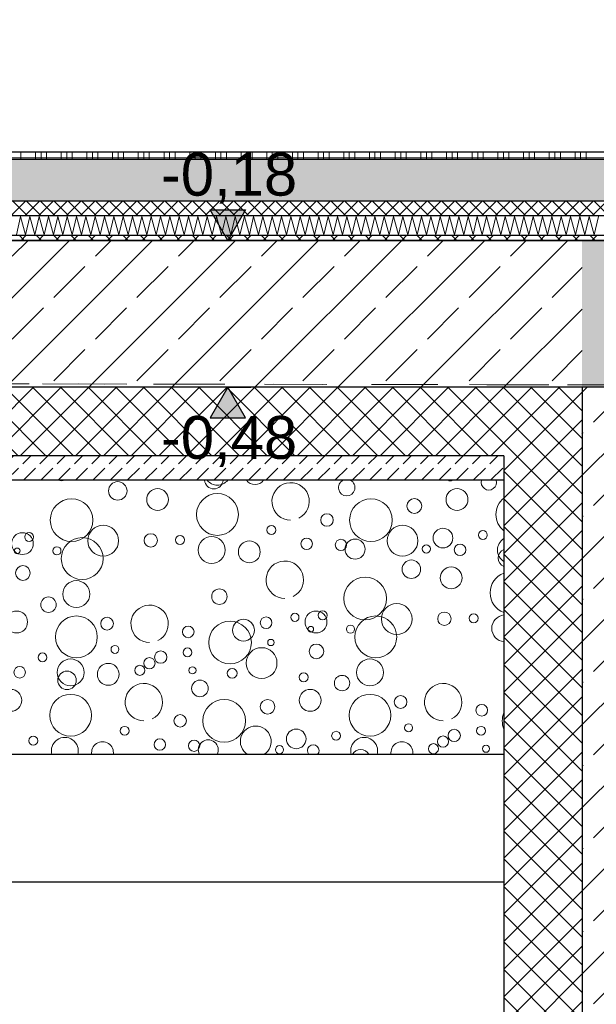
# Model space of a CAD drawing. Header units: metres. Extents: x -27.8 to 39.4, y -22.2 to 2.8.
# Tile 17 of 80: x 2.1 to 3.3, y -11.9 to -9.9. Entities that reach past the tile are written whole.
import ezdxf

# ---------------------------------------------------------------- set-up
doc = ezdxf.new("R2010")
doc.units = ezdxf.units.M
doc.header["$LTSCALE"] = 0.4
doc.header["$MEASUREMENT"] = 0
doc.linetypes.add('Strichlinie', pattern=[0.2, 0.15, -0.05])
doc.linetypes.add('Strichlinie_ lang', pattern=[0.529167, 0.3175, -0.211667])
doc.layers.get('0').update_dxf_attribs({"color": 8, "lineweight": 9})
doc.layers.get('Defpoints').update_dxf_attribs({"color": 8, "lineweight": 9})
for name, color, linetype in [('Neubau__ GHIW - druckfeste Dämmung u BP', 8, 'Continuous'), ('Neubau__ GHIW - Perimeterdämmung Wand', 8, 'Continuous'), ('Neubau_A - Bodenaustausch', 8, 'Continuous'), ('Neubau_A - Sauberkeitsschicht', 8, 'Continuous'), ('Neubau_A-Bodenplatte', 8, 'Continuous'), ('Neubau_A-Decken', 8, 'Continuous'), ('Neubau_A-STB Wände', 8, 'Continuous'), ('Neubau_B-Bodenaufbau', 8, 'Continuous'), ('Neubau_T-Bemaßung', 8, 'Continuous')]:
    doc.layers.add(name, color=color, linetype=linetype)
doc.layers.add('S-Linien _ Schraffuren.2D', color=8, linetype='Continuous', lineweight=9)
doc.styles.add('ERSTELLTER_STIL_2', font='arial.ttf')
doc.dimstyles.new('ERSTELLTER_STIL__1', dxfattribs={"dimtxt": 0.0875, "dimasz": 0.059375, "dimexe": 0.18, "dimexo": 0.0625, "dimgap": 0, "dimtad": 1, "dimzin": 0, "dimdsep": 46, "dimtxsty": 'ERSTELLTER_STIL_2', "dimblk": 'ARROWHEAD_6', "dimblk1": 'ARROWHEAD_6', "dimblk2": 'ARROWHEAD_6', "dimcen": 0.09, "dimclrd": 7, "dimclre": 7, "dimclrt": 7, "dimazin": 0, "dimtfac": 1, "dimtdec": 4, "dimtmove": 0, "dimatfit": 3, "dimfxl": 1, "dimtolj": 1, "dimtzin": 0, "dimarcsym": 0})
pattern_1 = [(45, (388.31789, -10.175), (-0.035355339, 0.035355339), [0.0375, -0.0125]), (45, (388.31789, -10.139645), (-0.035355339, 0.035355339), [0.0375, -0.0125])]
pattern_2 = [(45, (388.31789, -10.175), (-0.084852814, 0.084852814), []), (45, (388.27546, -10.13257), (-0.084852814, 0.084852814), [0.09, -0.03])]
pattern_3 = [(45, (388.31789, -10.175), (-0.0282842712, 0.0282842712), []), (135, (388.31789, -10.175), (0.0282842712, 0.0282842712), [])]

# ---------------------------------------------------------------- blocks, each defined once
blk = doc.blocks.new('*X365', base_point=(4591.5834, -0.0469))
at = {"layer": 'Neubau_A - Bodenaustausch', "color": 253, "linetype": 'Continuous', "lineweight": 9, "true_color": 0x9f9f9f}
for centre, radius in [((4205.5914, -0.7385), 0.0189), ((4205.6728, -0.7562), 0.0223), ((4206.2847, -0.7562), 0.0223), ((4205.4971, -0.7982), 0.0436), ((4205.7951, -0.7867), 0.0427), ((4206.1089, -0.7982), 0.0436), ((4206.1975, -0.7694), 0.015), ((4206.019, -0.7981), 0.0128), ((4205.3965, -0.8462), 0.0223), ((4205.4102, -0.8326), 0.00908), ((4205.5616, -0.8402), 0.0315), ((4205.9054, -0.8184), 0.00908), ((4206.1734, -0.8402), 0.0315), ((4206.256, -0.8349), 0.0201), ((4206.3376, -0.8286), 0.00908), ((4205.5187, -0.8767), 0.0427), ((4205.6589, -0.8396), 0.0137), ((4205.7187, -0.8387), 0.00908), ((4205.7832, -0.8593), 0.0275), ((4205.8602, -0.8631), 0.0223), ((4205.9774, -0.8466), 0.0117), ((4206.0474, -0.8489), 0.0115), ((4206.0764, -0.8574), 0.0205), ((4205.3859, -0.861), 0.00574), ((4205.467, -0.861), 0.00837), ((4206.2219, -0.857), 0.00837), ((4206.2909, -0.859), 0.0118), ((4206.1914, -0.8985), 0.0189), ((4205.3975, -0.9062), 0.015), ((4206.2728, -0.9162), 0.0223), ((4205.5068, -0.9493), 0.0275), ((4206.0971, -0.9582), 0.0436), ((4205.7991, -0.9544), 0.0158), ((4205.4498, -0.971), 0.0158), ((4205.3847, -1.0062), 0.0223), ((4205.9965, -1.0062), 0.0223), ((4206.0102, -0.9926), 0.00908), ((4206.1616, -1.0002), 0.0315), ((4205.5069, -1.0367), 0.0427), ((4205.5695, -1.0096), 0.013), ((4205.8208, -1.0482), 0.0436), ((4205.8483, -1.0231), 0.0223), ((4205.8945, -1.0077), 0.0119), ((4205.9534, -0.9967), 0.00837), ((4206.1187, -1.0367), 0.0427), ((4206.2589, -0.9996), 0.0137), ((4206.3187, -0.9987), 0.00908), ((4205.7353, -1.0264), 0.0119), ((4205.9859, -1.021), 0.00574), ((4206.067, -1.021), 0.00837), ((4205.9043, -1.0481), 0.00642), ((4205.5857, -1.0623), 0.00812), ((4205.6791, -1.0779), 0.0126), ((4205.7339, -1.0684), 0.00908), ((4205.8853, -1.0902), 0.0315), ((4205.9975, -1.0662), 0.015), ((4205.4376, -1.0786), 0.00908), ((4205.495, -1.1093), 0.0275), ((4205.6561, -1.0904), 0.0115), ((4206.1068, -1.1093), 0.0275), ((4205.3909, -1.109), 0.0118), ((4205.572, -1.1131), 0.0223), ((4205.6365, -1.105), 0.0103), ((4205.744, -1.105), 0.00732), ((4205.8252, -1.111), 0.0101), ((4205.4877, -1.1255), 0.0189), ((4205.7593, -1.1419), 0.0169), ((4205.9713, -1.1192), 0.00908), ((4206.0498, -1.131), 0.0158), ((4205.3728, -1.1662), 0.0223), ((4205.9847, -1.1662), 0.0223), ((4205.4951, -1.1967), 0.0427), ((4205.8089, -1.2082), 0.0436), ((4205.8975, -1.1794), 0.015), ((4206.1069, -1.1967), 0.0427), ((4206.1695, -1.1696), 0.013), ((4206.3353, -1.1864), 0.0119), ((4205.719, -1.2081), 0.0128), ((4205.6054, -1.2284), 0.00908), ((4205.956, -1.2449), 0.0201), ((4206.1857, -1.2223), 0.00812), ((4206.2791, -1.2379), 0.0126), ((4206.3339, -1.2284), 0.00908), ((4205.4187, -1.2487), 0.00908), ((4205.6774, -1.2566), 0.0117), ((4206.0376, -1.2386), 0.00908), ((4206.2561, -1.2504), 0.0115), ((4205.7474, -1.2589), 0.0115), ((4205.9219, -1.267), 0.00837), ((4206.2365, -1.265), 0.0103), ((4206.344, -1.265), 0.00732)]:
    blk.add_circle(centre, radius, dxfattribs=at)
for centre, radius, start, end in [((4205.4764, -0.6974), 0.0205, 251.2299, 288.7701), ((4205.7877, -0.7155), 0.0189, 184.1113, 355.8887), ((4205.795, -0.6993), 0.0275, 219.5674, 320.4326), ((4205.872, -0.7031), 0.0223, 218.0434, 321.9566), ((4205.9447, -0.76), 0.0382, 296.5651, 270), ((4206.0593, -0.7319), 0.0169, 117.0553, 62.9447), ((4206.2713, -0.7092), 0.00908, 238.2482, 301.7518), ((4206.3498, -0.721), 0.0158, 164.8326, 15.1674), ((4206.4069, -0.7867), 0.0427, 128.201, 231.799), ((4206.395, -0.8593), 0.0275, 121.742, 238.258), ((4206.3877, -0.8755), 0.0189, 112.4773, 247.5227), ((4205.9328, -0.92), 0.0382, 296.5651, 270), ((4206.3951, -0.9467), 0.0427, 109.9556, 250.0444), ((4205.6565, -1.01), 0.0382, 296.5651, 270), ((4206.3832, -1.0193), 0.0275, 95.5333, 264.4667), ((4205.6447, -1.17), 0.0382, 296.5651, 270), ((4206.2565, -1.17), 0.0382, 296.5651, 270), ((4206.4208, -1.2082), 0.0436, 157.6413, 202.3587), ((4205.8734, -1.2502), 0.0315, 302.2294, 237.7706), ((4205.4832, -1.2693), 0.0275, 344.0993, 195.9007), ((4206.095, -1.2693), 0.0275, 344.0993, 195.9007), ((4205.5602, -1.2731), 0.0223, 350.368, 189.632), ((4205.7764, -1.2674), 0.0205, 332.613, 207.387), ((4205.9909, -1.269), 0.0118, 318.3526, 221.6474), ((4206.0877, -1.2855), 0.0189, 27.2616, 152.7384), ((4206.172, -1.2731), 0.0223, 350.368, 189.632)]:
    blk.add_arc(centre, radius, start, end, dxfattribs=at)
blk = doc.blocks.new('ARROWHEAD_6')
at = {"color": 0, "linetype": 'Continuous', "lineweight": 0}
for p, q in [((-0.5, -0.5), (0.5, 0.5)), ((0, 0), (-1, 0))]:
    blk.add_line(p, q, dxfattribs=at)
blk = doc.blocks.new('*D381')
at = {"layer": 'Defpoints', "color": 0, "linetype": 'Continuous', "transparency": 16777216}
for p in [(-0.3, -10.355), (11.1831, -10.355), (16.03, -10.655)]:
    blk.add_point(p, dxfattribs=at)
at = {"layer": 'Neubau_T-Bemaßung', "linetype": 'Continuous', "lineweight": -2, "transparency": 16777216}
for p, q in [((11.1831, -10.2956), (11.1831, -10.2363)), ((-0.2375, -10.355), (11.3631, -10.355)), ((11.1831, -10.355), (11.1831, -10.3917)), ((11.1831, -10.655), (11.1831, -10.6186)), ((15.9675, -10.655), (11.0031, -10.655)), ((11.1831, -10.7144), (11.1831, -10.7737))]:
    blk.add_line(p, q, dxfattribs=at)
at = {"layer": 'Neubau_T-Bemaßung', "linetype": 'Continuous', "lineweight": -2, "transparency": 16777216, "xscale": 0.059375, "yscale": 0.059375, "zscale": 0.059375}
for p, rotation in [((11.1831, -10.355), 270), ((11.1831, -10.655), 90)]:
    blk.add_blockref('ARROWHEAD_6', p, dxfattribs=dict(at, rotation=rotation))
at = {"layer": 'Neubau_T-Bemaßung', "linetype": 'Continuous', "transparency": 16777216, "insert": (11.1831, -10.5051), "char_height": 0.0875, "attachment_point": 5, "rotation": 90, "style": 'ERSTELLTER_STIL_2'}
blk.add_mtext('\\A1;0.30', dxfattribs=at)
blk = doc.blocks.new('*D382')
at = {"layer": 'Defpoints', "color": 0, "linetype": 'Continuous', "transparency": 16777216}
for p in [(-0.3, -10.355), (-0.3, -10.355), (11.0696, -10.355)]:
    blk.add_point(p, dxfattribs=at)
at = {"layer": 'Neubau_T-Bemaßung', "linetype": 'Continuous', "lineweight": -2, "transparency": 16777216}
for p, q in [((11.0696, -10.2956), (11.0696, -10.2363)), ((-0.2375, -10.355), (11.2496, -10.355)), ((-0.2375, -10.355), (11.2496, -10.355)), ((11.0696, -10.4144), (11.0696, -10.4738))]:
    blk.add_line(p, q, dxfattribs=at)
at = {"layer": 'Neubau_T-Bemaßung', "linetype": 'Continuous', "lineweight": -2, "transparency": 16777216, "xscale": 0.059375, "yscale": 0.059375, "zscale": 0.059375}
for rotation in [270, 90]:
    blk.add_blockref('ARROWHEAD_6', (11.0696, -10.355), dxfattribs=dict(at, rotation=rotation))
at = {"layer": 'Neubau_T-Bemaßung', "linetype": 'Continuous', "transparency": 16777216, "insert": (11.1831, -10.2363), "char_height": 0.0875, "attachment_point": 5, "rotation": 90, "style": 'ERSTELLTER_STIL_2'}
blk.add_mtext('\\A1;0.00', dxfattribs=at)
blk = doc.blocks.new('*D383')
at = {"layer": 'Defpoints', "color": 0, "linetype": 'Continuous', "transparency": 16777216}
for p in [(11.0694, -10.175), (33.092, -10.175), (-0.3, -10.355)]:
    blk.add_point(p, dxfattribs=at)
at = {"layer": 'Neubau_T-Bemaßung', "linetype": 'Continuous', "lineweight": -2, "transparency": 16777216}
for p, q in [((11.0694, -10.175), (11.0694, -10.0772)), ((33.0295, -10.175), (10.8894, -10.175)), ((11.0694, -10.2956), (11.0694, -10.2344)), ((-0.2375, -10.355), (11.2494, -10.355))]:
    blk.add_line(p, q, dxfattribs=at)
at = {"layer": 'Neubau_T-Bemaßung', "linetype": 'Continuous', "lineweight": -2, "transparency": 16777216, "xscale": 0.059375, "yscale": 0.059375, "zscale": 0.059375}
for p, rotation in [((11.0694, -10.175), 90), ((11.0694, -10.355), 270)]:
    blk.add_blockref('ARROWHEAD_6', p, dxfattribs=dict(at, rotation=rotation))
at = {"layer": 'Neubau_T-Bemaßung', "linetype": 'Continuous', "transparency": 16777216, "insert": (11.1831, -10.0772), "char_height": 0.0875, "attachment_point": 5, "rotation": 90, "style": 'ERSTELLTER_STIL_2'}
blk.add_mtext('\\A1;0.18', dxfattribs=at)
blk = doc.blocks.new('*D396')
at = {"layer": 'Defpoints', "color": 0, "linetype": 'Continuous', "transparency": 16777216}
for p in [(-0.3, -10.355), (11.5331, -10.355), (3.575, -10.655)]:
    blk.add_point(p, dxfattribs=at)
at = {"layer": 'Neubau_T-Bemaßung', "linetype": 'Continuous', "lineweight": -2, "transparency": 16777216}
for p, q in [((11.5331, -10.2956), (11.5331, -10.2363)), ((-0.2375, -10.355), (11.7131, -10.355)), ((11.5331, -10.355), (11.5331, -10.3917)), ((11.5331, -10.655), (11.5331, -10.6186)), ((3.6375, -10.655), (11.7131, -10.655)), ((11.5331, -10.7144), (11.5331, -10.7737))]:
    blk.add_line(p, q, dxfattribs=at)
at = {"layer": 'Neubau_T-Bemaßung', "linetype": 'Continuous', "lineweight": -2, "transparency": 16777216, "xscale": 0.059375, "yscale": 0.059375, "zscale": 0.059375}
for p, rotation in [((11.5331, -10.355), 270), ((11.5331, -10.655), 90)]:
    blk.add_blockref('ARROWHEAD_6', p, dxfattribs=dict(at, rotation=rotation))
at = {"layer": 'Neubau_T-Bemaßung', "linetype": 'Continuous', "transparency": 16777216, "insert": (11.5331, -10.5051), "char_height": 0.0875, "attachment_point": 5, "rotation": 90, "style": 'ERSTELLTER_STIL_2'}
blk.add_mtext('\\A1;0.30', dxfattribs=at)
blk = doc.blocks.new('*D397')
at = {"layer": 'Defpoints', "color": 0, "linetype": 'Continuous', "transparency": 16777216}
for p in [(-0.3, -10.355), (-0.3, -10.355), (11.4196, -10.355)]:
    blk.add_point(p, dxfattribs=at)
at = {"layer": 'Neubau_T-Bemaßung', "linetype": 'Continuous', "lineweight": -2, "transparency": 16777216}
for p, q in [((11.4196, -10.2956), (11.4196, -10.2363)), ((-0.2375, -10.355), (11.5996, -10.355)), ((-0.2375, -10.355), (11.5996, -10.355)), ((11.4196, -10.4144), (11.4196, -10.4738))]:
    blk.add_line(p, q, dxfattribs=at)
at = {"layer": 'Neubau_T-Bemaßung', "linetype": 'Continuous', "lineweight": -2, "transparency": 16777216, "xscale": 0.059375, "yscale": 0.059375, "zscale": 0.059375}
for rotation in [270, 90]:
    blk.add_blockref('ARROWHEAD_6', (11.4196, -10.355), dxfattribs=dict(at, rotation=rotation))
at = {"layer": 'Neubau_T-Bemaßung', "linetype": 'Continuous', "transparency": 16777216, "insert": (11.5331, -10.2363), "char_height": 0.0875, "attachment_point": 5, "rotation": 90, "style": 'ERSTELLTER_STIL_2'}
blk.add_mtext('\\A1;0.00', dxfattribs=at)
blk = doc.blocks.new('*D398')
at = {"layer": 'Defpoints', "color": 0, "linetype": 'Continuous', "transparency": 16777216}
for p in [(11.5331, -6.495), (23.73, -6.495), (-0.3, -10.355)]:
    blk.add_point(p, dxfattribs=at)
at = {"layer": 'Neubau_T-Bemaßung', "linetype": 'Continuous', "lineweight": -2, "transparency": 16777216}
for p, q in [((23.6675, -6.495), (11.3531, -6.495)), ((11.5331, -6.5544), (11.5331, -8.3149)), ((11.5331, -10.2956), (11.5331, -8.5421)), ((-0.2375, -10.355), (11.7131, -10.355))]:
    blk.add_line(p, q, dxfattribs=at)
at = {"layer": 'Neubau_T-Bemaßung', "linetype": 'Continuous', "lineweight": -2, "transparency": 16777216, "xscale": 0.059375, "yscale": 0.059375, "zscale": 0.059375}
for p, rotation in [((11.5331, -6.495), 90), ((11.5331, -10.355), 270)]:
    blk.add_blockref('ARROWHEAD_6', p, dxfattribs=dict(at, rotation=rotation))
at = {"layer": 'Neubau_T-Bemaßung', "linetype": 'Continuous', "transparency": 16777216, "insert": (11.5331, -8.4285), "char_height": 0.0875, "attachment_point": 5, "rotation": 90, "style": 'ERSTELLTER_STIL_2'}
blk.add_mtext('\\A1;3.86', dxfattribs=at)
blk = doc.blocks.new('*D402')
at = {"layer": 'Defpoints', "color": 0, "linetype": 'Continuous', "transparency": 16777216}
for p in [(1.7069, -10.655), (3.575, -10.655), (3.115, -10.795)]:
    blk.add_point(p, dxfattribs=at)
at = {"layer": 'Neubau_T-Bemaßung', "linetype": 'Continuous', "lineweight": -2, "transparency": 16777216}
for p, q in [((3.5125, -10.655), (1.5269, -10.655)), ((1.7069, -10.7144), (1.7069, -10.7356)), ((3.0525, -10.795), (1.5269, -10.795)), ((1.7069, -10.795), (1.7069, -10.8931))]:
    blk.add_line(p, q, dxfattribs=at)
at = {"layer": 'Neubau_T-Bemaßung', "linetype": 'Continuous', "lineweight": -2, "transparency": 16777216, "xscale": 0.059375, "yscale": 0.059375, "zscale": 0.059375}
for p, rotation in [((1.7069, -10.655), 90), ((1.7069, -10.795), 270)]:
    blk.add_blockref('ARROWHEAD_6', p, dxfattribs=dict(at, rotation=rotation))
at = {"layer": 'Neubau_T-Bemaßung', "linetype": 'Continuous', "transparency": 16777216, "insert": (1.5934, -10.8931), "char_height": 0.0875, "attachment_point": 5, "rotation": 90, "style": 'ERSTELLTER_STIL_2'}
blk.add_mtext('\\A1;0.14', dxfattribs=at)
blk = doc.blocks.new('*D403')
at = {"layer": 'Defpoints', "color": 0, "linetype": 'Continuous', "transparency": 16777216}
for p in [(-0.3, -10.355), (1.5934, -10.355), (3.575, -10.655)]:
    blk.add_point(p, dxfattribs=at)
at = {"layer": 'Neubau_T-Bemaßung', "linetype": 'Continuous', "lineweight": -2, "transparency": 16777216}
for p, q in [((1.5934, -10.2956), (1.5934, -10.2363)), ((-0.2375, -10.355), (1.7734, -10.355)), ((1.5934, -10.355), (1.5934, -10.3917)), ((1.5934, -10.655), (1.5934, -10.6186)), ((3.5125, -10.655), (1.4134, -10.655)), ((1.5934, -10.7144), (1.5934, -10.7737))]:
    blk.add_line(p, q, dxfattribs=at)
at = {"layer": 'Neubau_T-Bemaßung', "linetype": 'Continuous', "lineweight": -2, "transparency": 16777216, "xscale": 0.059375, "yscale": 0.059375, "zscale": 0.059375}
for p, rotation in [((1.5934, -10.355), 270), ((1.5934, -10.655), 90)]:
    blk.add_blockref('ARROWHEAD_6', p, dxfattribs=dict(at, rotation=rotation))
at = {"layer": 'Neubau_T-Bemaßung', "linetype": 'Continuous', "transparency": 16777216, "insert": (1.5934, -10.5051), "char_height": 0.0875, "attachment_point": 5, "rotation": 90, "style": 'ERSTELLTER_STIL_2'}
blk.add_mtext('\\A1;0.30', dxfattribs=at)
blk = doc.blocks.new('*D405')
at = {"layer": 'Defpoints', "color": 0, "linetype": 'Continuous', "transparency": 16777216}
for p in [(1.4797, -10.175), (33.092, -10.175), (-0.3, -10.355)]:
    blk.add_point(p, dxfattribs=at)
at = {"layer": 'Neubau_T-Bemaßung', "linetype": 'Continuous', "lineweight": -2, "transparency": 16777216}
for p, q in [((1.4797, -10.175), (1.4797, -10.0772)), ((33.0295, -10.175), (1.2997, -10.175)), ((1.4797, -10.2956), (1.4797, -10.2344)), ((-0.2375, -10.355), (1.6597, -10.355))]:
    blk.add_line(p, q, dxfattribs=at)
at = {"layer": 'Neubau_T-Bemaßung', "linetype": 'Continuous', "lineweight": -2, "transparency": 16777216, "xscale": 0.059375, "yscale": 0.059375, "zscale": 0.059375}
for p, rotation in [((1.4797, -10.175), 90), ((1.4797, -10.355), 270)]:
    blk.add_blockref('ARROWHEAD_6', p, dxfattribs=dict(at, rotation=rotation))
at = {"layer": 'Neubau_T-Bemaßung', "linetype": 'Continuous', "transparency": 16777216, "insert": (1.5934, -10.0772), "char_height": 0.0875, "attachment_point": 5, "rotation": 90, "style": 'ERSTELLTER_STIL_2'}
blk.add_mtext('\\A1;0.18', dxfattribs=at)
blk = doc.blocks.new('*D406')
at = {"layer": 'Defpoints', "color": 0, "linetype": 'Continuous', "transparency": 16777216}
for p in [(1.5934, -6.825), (7.9525, -6.825), (33.092, -10.175)]:
    blk.add_point(p, dxfattribs=at)
at = {"layer": 'Neubau_T-Bemaßung', "linetype": 'Continuous', "lineweight": -2, "transparency": 16777216}
for p, q in [((7.89, -6.825), (1.4134, -6.825)), ((1.5934, -6.8844), (1.5934, -8.3896)), ((1.5934, -10.1156), (1.5934, -8.6174)), ((33.0295, -10.175), (1.4134, -10.175))]:
    blk.add_line(p, q, dxfattribs=at)
at = {"layer": 'Neubau_T-Bemaßung', "linetype": 'Continuous', "lineweight": -2, "transparency": 16777216, "xscale": 0.059375, "yscale": 0.059375, "zscale": 0.059375}
for p, rotation in [((1.5934, -6.825), 90), ((1.5934, -10.175), 270)]:
    blk.add_blockref('ARROWHEAD_6', p, dxfattribs=dict(at, rotation=rotation))
at = {"layer": 'Neubau_T-Bemaßung', "linetype": 'Continuous', "transparency": 16777216, "insert": (1.5934, -8.5035), "char_height": 0.0875, "attachment_point": 5, "rotation": 90, "style": 'ERSTELLTER_STIL_2'}
blk.add_mtext('\\A1;3.35', dxfattribs=at)
blk = doc.blocks.new('*D418')
at = {"layer": 'Defpoints', "color": 0, "linetype": 'Continuous', "transparency": 16777216}
for p in [(1.9434, -6.495), (23.73, -6.495), (-0.3, -10.355)]:
    blk.add_point(p, dxfattribs=at)
at = {"layer": 'Neubau_T-Bemaßung', "linetype": 'Continuous', "lineweight": -2, "transparency": 16777216}
for p, q in [((23.6675, -6.495), (1.7634, -6.495)), ((1.9434, -6.5544), (1.9434, -8.3149)), ((1.9434, -10.2956), (1.9434, -8.5421)), ((-0.2375, -10.355), (2.1234, -10.355))]:
    blk.add_line(p, q, dxfattribs=at)
at = {"layer": 'Neubau_T-Bemaßung', "linetype": 'Continuous', "lineweight": -2, "transparency": 16777216, "xscale": 0.059375, "yscale": 0.059375, "zscale": 0.059375}
for p, rotation in [((1.9434, -6.495), 90), ((1.9434, -10.355), 270)]:
    blk.add_blockref('ARROWHEAD_6', p, dxfattribs=dict(at, rotation=rotation))
at = {"layer": 'Neubau_T-Bemaßung', "linetype": 'Continuous', "transparency": 16777216, "insert": (1.9434, -8.4285), "char_height": 0.0875, "attachment_point": 5, "rotation": 90, "style": 'ERSTELLTER_STIL_2'}
blk.add_mtext('\\A1;3.86', dxfattribs=at)

msp = doc.modelspace()

# ---------------------------------------------------------------- hatches: boundary and pattern name
at = {"layer": 'Neubau__ GHIW - druckfeste Dämmung u BP', "linetype": 'Continuous'}
h = msp.add_hatch(dxfattribs=at)
h.set_pattern_fill('DÄMMUNG__HART_1_0001', color=256, style=0, pattern_type=2)
h.set_pattern_definition(pattern_3)
h.paths.add_polyline_path([(3.275, -10.795), (3.275, -10.655), (0.2, -10.655), (0.2, -10.795)])
at = {"layer": 'Neubau__ GHIW - Perimeterdämmung Wand', "linetype": 'Continuous'}
h = msp.add_hatch(dxfattribs=at)
h.set_pattern_fill('DÄMMUNG__HART_1_0001', color=256, style=0, pattern_type=2)
h.set_pattern_definition(pattern_3)
h.paths.add_polyline_path([(3.275, -10.795), (3.115, -10.795), (3.115, -14.555), (3.275, -14.555)])
at = {"layer": 'Neubau_A - Sauberkeitsschicht', "linetype": 'Continuous'}
h = msp.add_hatch(dxfattribs=at)
h.set_pattern_fill('BETON__UNBEWEHRT_0001', color=256, style=0, pattern_type=2)
h.set_pattern_definition(pattern_1)
h.paths.add_polyline_path([(3.115, -10.845), (3.115, -10.795), (0.34, -10.795), (0.34, -10.845)])
at = {"layer": 'Neubau_A-Bodenplatte', "linetype": 'Continuous'}
h = msp.add_hatch(dxfattribs=at)
h.set_pattern_fill('BETON__STAHLBETON_0001', color=256, style=0, pattern_type=2)
h.set_pattern_definition(pattern_2)
h.paths.add_polyline_path([(-0.3, -10.355), (-0.3, -10.655), (3.275, -10.655), (3.275, -10.355)])
at = {"layer": 'Neubau_A-Decken', "linetype": 'Continuous'}
h = msp.add_hatch(dxfattribs=at)
h.set_pattern_fill('BETON__STAHLBETON_0001', color=256, style=0, pattern_type=2)
h.set_pattern_definition(pattern_2)
h.paths.add_polyline_path([(3.275, -10.355), (3.275, -10.655), (16.28, -10.655), (16.28, -10.355)])
at = {"layer": 'Neubau_A-STB Wände', "linetype": 'Continuous'}
h = msp.add_hatch(dxfattribs=at)
h.set_pattern_fill('BETON__STAHLBETON_0001', color=256, style=0, pattern_type=2)
h.set_pattern_definition(pattern_2)
h.paths.add_polyline_path([(3.275, -14.555), (3.575, -14.555), (3.575, -10.655), (3.275, -10.655)])
at = {"layer": 'Neubau_B-Bodenaufbau', "linetype": 'Continuous'}
h = msp.add_hatch(dxfattribs=at)
h.set_pattern_fill('BETON__UNBEWEHRT_0001', color=256, style=0, pattern_type=2)
h.set_pattern_definition(pattern_1)
h.paths.add_polyline_path([(-0.16, -10.19), (-0.16, -10.275), (6.725, -10.275), (6.725, -10.19)])
h = msp.add_hatch(dxfattribs=at)
h.set_pattern_fill('DÄMMUNG__HART_2_0001', color=256, style=0, pattern_type=2)
h.set_pattern_definition([(45, (388.31789, -10.175), (-0.0141421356, 0.0141421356), []), (135, (388.31789, -10.175), (0.0141421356, 0.0141421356), [])])
h.paths.add_polyline_path([(-0.16, -10.275), (-0.16, -10.305), (6.725, -10.305), (6.725, -10.275)])
h = msp.add_hatch(dxfattribs=at)
h.set_pattern_fill('GUßASPHALT_0001', color=256, style=0, pattern_type=2)
h.set_pattern_definition([(45, (388.31789, -10.175), (-0.0176776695, 0.0176776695), []), (135, (388.31789, -10.175), (0.0176776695, 0.0176776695), [])])
h.paths.add_polyline_path([(-0.16, -10.355), (6.725, -10.355), (6.725, -10.345), (-0.16, -10.345)])
at = {"layer": 'Neubau_T-Bemaßung', "linetype": 'Continuous'}
for points in [[(2.5507, -10.355), (2.587, -10.2925), (2.5145, -10.2925)], [(2.5507, -10.355), (2.587, -10.2925), (2.5145, -10.2925)], [(2.5507, -10.355), (2.587, -10.2925), (2.5145, -10.2925)], [(2.5507, -10.355), (2.587, -10.2925), (2.5145, -10.2925)], [(2.5507, -10.655), (2.5145, -10.7175), (2.587, -10.7175)], [(2.5507, -10.655), (2.5145, -10.7175), (2.587, -10.7175)]]:
    msp.add_hatch(color=256, dxfattribs=at).paths.add_polyline_path(points)

# ---------------------------------------------------------------- linework, layer by layer
at = {"layer": 'Neubau__ GHIW - druckfeste Dämmung u BP', "linetype": 'Continuous'}
for p, q in [((3.115, -10.795), (0.34, -10.795)), ((0.34, -11.665), (3.115, -11.665))]:
    msp.add_line(p, q, dxfattribs=at)
at = {"layer": 'Neubau__ GHIW - Perimeterdämmung Wand', "linetype": 'Continuous'}
msp.add_line((3.115, -11.405), (3.115, -14.395), dxfattribs=at)
at = {"layer": 'Neubau__ GHIW - Perimeterdämmung Wand', "linetype": 'Continuous', "flags": 128}
msp.add_lwpolyline([(3.115, -10.795), (3.115, -10.845), (3.115, -11.405)], dxfattribs=at)
at = {"layer": 'Neubau_A - Bodenaustausch', "linetype": 'Continuous'}
msp.add_line((3.115, -11.405), (0.34, -11.405), dxfattribs=at)
at = {"layer": 'Neubau_A - Sauberkeitsschicht', "linetype": 'Continuous'}
msp.add_line((3.115, -10.845), (0.34, -10.845), dxfattribs=at)
at = {"layer": 'Neubau_A-Bodenplatte', "linetype": 'Continuous'}
msp.add_line((3.275, -10.655), (0.2, -10.655), dxfattribs=at)
at = {"layer": 'Neubau_A-Decken', "linetype": 'Continuous', "flags": 128}
msp.add_lwpolyline([(12.28, -10.355), (12.2675, -10.355), (12.255, -10.355), (12.155, -10.355), (12.1425, -10.355), (12.13, -10.355), (9.13, -10.355), (9.1175, -10.355), (9.105, -10.355), (9.055, -10.355), (8.855, -10.355), (8.805, -10.355), (8.7925, -10.355), (8.78, -10.355), (6.725, -10.355), (3.275, -10.355)], dxfattribs=at)
at = {"layer": 'Neubau_A-STB Wände', "linetype": 'Continuous', "flags": 128}
msp.add_lwpolyline([(3.275, -10.655), (3.275, -10.795), (3.275, -14.555)], dxfattribs=at)
at = {"layer": 'Neubau_B-Bodenaufbau', "linetype": 'Continuous'}
for p, q in [((6.725, -10.19), (-0.16, -10.19)), ((6.725, -10.275), (-0.16, -10.275)), ((6.725, -10.305), (-0.16, -10.305)), ((6.725, -10.345), (-0.16, -10.345)), ((3.275, -10.355), (-0.16, -10.355))]:
    msp.add_line(p, q, dxfattribs=at)
at = {"layer": 'Neubau_B-Bodenaufbau', "linetype": 'Continuous', "lineweight": 9}
for p, q in [((2.0754, -10.1862), (2.1279, -10.1862)), ((2.1279, -10.175), (2.1279, -10.19)), ((2.1279, -10.1862), (2.1804, -10.1862)), ((2.1579, -10.175), (2.1579, -10.19)), ((2.1691, -10.175), (2.1691, -10.19)), ((2.1804, -10.175), (2.1804, -10.19)), ((2.1804, -10.1862), (2.2329, -10.1862)), ((2.2104, -10.175), (2.2104, -10.19)), ((2.2216, -10.175), (2.2216, -10.19)), ((2.2329, -10.175), (2.2329, -10.19)), ((2.2329, -10.1862), (2.2854, -10.1862)), ((2.2629, -10.175), (2.2629, -10.19)), ((2.2741, -10.175), (2.2741, -10.19)), ((2.2854, -10.175), (2.2854, -10.19)), ((2.2854, -10.1862), (2.3379, -10.1862)), ((2.3154, -10.175), (2.3154, -10.19)), ((2.3266, -10.175), (2.3266, -10.19)), ((2.3379, -10.175), (2.3379, -10.19)), ((2.3379, -10.1862), (2.3904, -10.1862)), ((2.3679, -10.175), (2.3679, -10.19)), ((2.3791, -10.175), (2.3791, -10.19)), ((2.3904, -10.175), (2.3904, -10.19)), ((2.3904, -10.1862), (2.4429, -10.1862)), ((2.4204, -10.175), (2.4204, -10.19)), ((2.4316, -10.175), (2.4316, -10.19)), ((2.4429, -10.175), (2.4429, -10.19)), ((2.4429, -10.1862), (2.4954, -10.1862)), ((2.4729, -10.175), (2.4729, -10.19)), ((2.4841, -10.175), (2.4841, -10.19)), ((2.4954, -10.175), (2.4954, -10.19)), ((2.4954, -10.1862), (2.5479, -10.1862)), ((2.5254, -10.175), (2.5254, -10.19)), ((2.5366, -10.175), (2.5366, -10.19)), ((2.5479, -10.175), (2.5479, -10.19)), ((2.5479, -10.1862), (2.6004, -10.1862)), ((2.5779, -10.175), (2.5779, -10.19)), ((2.5891, -10.175), (2.5891, -10.19)), ((2.6004, -10.175), (2.6004, -10.19)), ((2.6004, -10.1862), (2.6529, -10.1862)), ((2.6304, -10.175), (2.6304, -10.19)), ((2.6416, -10.175), (2.6416, -10.19)), ((2.6529, -10.175), (2.6529, -10.19)), ((2.6529, -10.1862), (2.7054, -10.1862)), ((2.6829, -10.175), (2.6829, -10.19)), ((2.6941, -10.175), (2.6941, -10.19)), ((2.7054, -10.175), (2.7054, -10.19)), ((2.7054, -10.1862), (2.7579, -10.1862)), ((2.7354, -10.175), (2.7354, -10.19)), ((2.7466, -10.175), (2.7466, -10.19)), ((2.7579, -10.175), (2.7579, -10.19)), ((2.7579, -10.1862), (2.8104, -10.1862)), ((2.7879, -10.175), (2.7879, -10.19)), ((2.7991, -10.175), (2.7991, -10.19)), ((2.8104, -10.175), (2.8104, -10.19)), ((2.8104, -10.1862), (2.8629, -10.1862)), ((2.8404, -10.175), (2.8404, -10.19)), ((2.8516, -10.175), (2.8516, -10.19)), ((2.8629, -10.175), (2.8629, -10.19)), ((2.8629, -10.1862), (2.9154, -10.1862)), ((2.8929, -10.175), (2.8929, -10.19)), ((2.9041, -10.175), (2.9041, -10.19)), ((2.9154, -10.175), (2.9154, -10.19)), ((2.9154, -10.1862), (2.9679, -10.1862)), ((2.9454, -10.175), (2.9454, -10.19)), ((2.9566, -10.175), (2.9566, -10.19)), ((2.9679, -10.175), (2.9679, -10.19)), ((2.9679, -10.1862), (3.0204, -10.1862)), ((2.9979, -10.175), (2.9979, -10.19)), ((3.0091, -10.175), (3.0091, -10.19)), ((3.0204, -10.175), (3.0204, -10.19)), ((3.0204, -10.1862), (3.0729, -10.1862)), ((3.0504, -10.175), (3.0504, -10.19)), ((3.0616, -10.175), (3.0616, -10.19)), ((3.0729, -10.175), (3.0729, -10.19)), ((3.0729, -10.1862), (3.1254, -10.1862)), ((3.1029, -10.175), (3.1029, -10.19)), ((3.1141, -10.175), (3.1141, -10.19)), ((3.1254, -10.175), (3.1254, -10.19)), ((3.1254, -10.1862), (3.1779, -10.1862)), ((3.1554, -10.175), (3.1554, -10.19)), ((3.1666, -10.175), (3.1666, -10.19)), ((3.1779, -10.175), (3.1779, -10.19)), ((3.1779, -10.1862), (3.2304, -10.1862)), ((3.2079, -10.175), (3.2079, -10.19)), ((3.2191, -10.175), (3.2191, -10.19)), ((3.2304, -10.175), (3.2304, -10.19)), ((3.2304, -10.1862), (3.2829, -10.1862)), ((3.2604, -10.175), (3.2604, -10.19)), ((3.2716, -10.175), (3.2716, -10.19)), ((3.2829, -10.175), (3.2829, -10.19)), ((3.2829, -10.1862), (3.3354, -10.1862)), ((2.1186, -10.344), (2.1274, -10.306)), ((2.1274, -10.306), (2.1376, -10.344)), ((2.1376, -10.344), (2.1465, -10.306)), ((2.1465, -10.306), (2.1567, -10.344)), ((2.1567, -10.344), (2.1655, -10.306)), ((2.1655, -10.306), (2.1757, -10.344)), ((2.1757, -10.344), (2.1846, -10.306)), ((2.1846, -10.306), (2.1948, -10.344)), ((2.1948, -10.344), (2.2036, -10.306)), ((2.2036, -10.306), (2.2138, -10.344)), ((2.2138, -10.344), (2.2227, -10.306)), ((2.2227, -10.306), (2.2329, -10.344)), ((2.2329, -10.344), (2.2417, -10.306)), ((2.2417, -10.306), (2.2519, -10.344)), ((2.2519, -10.344), (2.2607, -10.306)), ((2.2607, -10.306), (2.2709, -10.344)), ((2.2709, -10.344), (2.2798, -10.306)), ((2.2798, -10.306), (2.29, -10.344)), ((2.29, -10.344), (2.2988, -10.306)), ((2.2988, -10.306), (2.309, -10.344)), ((2.309, -10.344), (2.3179, -10.306)), ((2.3179, -10.306), (2.3281, -10.344)), ((2.3281, -10.344), (2.3369, -10.306)), ((2.3369, -10.306), (2.3471, -10.344)), ((2.3471, -10.344), (2.356, -10.306)), ((2.356, -10.306), (2.3662, -10.344)), ((2.3662, -10.344), (2.375, -10.306)), ((2.375, -10.306), (2.3852, -10.344)), ((2.3852, -10.344), (2.3941, -10.306)), ((2.3941, -10.306), (2.4043, -10.344)), ((2.4043, -10.344), (2.4131, -10.306)), ((2.4131, -10.306), (2.4233, -10.344)), ((2.4233, -10.344), (2.4322, -10.306)), ((2.4322, -10.306), (2.4424, -10.344)), ((2.4424, -10.344), (2.4512, -10.306)), ((2.4512, -10.306), (2.4614, -10.344)), ((2.4614, -10.344), (2.4703, -10.306)), ((2.4703, -10.306), (2.4805, -10.344)), ((2.4805, -10.344), (2.4893, -10.306)), ((2.4893, -10.306), (2.4995, -10.344)), ((2.4995, -10.344), (2.5084, -10.306)), ((2.5084, -10.306), (2.5186, -10.344)), ((2.5186, -10.344), (2.5274, -10.306)), ((2.5274, -10.306), (2.5376, -10.344)), ((2.5376, -10.344), (2.5465, -10.306)), ((2.5465, -10.306), (2.5567, -10.344)), ((2.5567, -10.344), (2.5655, -10.306)), ((2.5655, -10.306), (2.5757, -10.344)), ((2.5757, -10.344), (2.5846, -10.306)), ((2.5846, -10.306), (2.5948, -10.344)), ((2.5948, -10.344), (2.6036, -10.306)), ((2.6036, -10.306), (2.6138, -10.344)), ((2.6138, -10.344), (2.6227, -10.306)), ((2.6227, -10.306), (2.6329, -10.344)), ((2.6329, -10.344), (2.6417, -10.306)), ((2.6417, -10.306), (2.6519, -10.344)), ((2.6519, -10.344), (2.6607, -10.306)), ((2.6607, -10.306), (2.6709, -10.344)), ((2.6709, -10.344), (2.6798, -10.306)), ((2.6798, -10.306), (2.69, -10.344)), ((2.69, -10.344), (2.6988, -10.306)), ((2.6988, -10.306), (2.709, -10.344)), ((2.709, -10.344), (2.7179, -10.306)), ((2.7179, -10.306), (2.7281, -10.344)), ((2.7281, -10.344), (2.7369, -10.306)), ((2.7369, -10.306), (2.7471, -10.344)), ((2.7471, -10.344), (2.756, -10.306)), ((2.756, -10.306), (2.7662, -10.344)), ((2.7662, -10.344), (2.775, -10.306)), ((2.775, -10.306), (2.7852, -10.344)), ((2.7852, -10.344), (2.7941, -10.306)), ((2.7941, -10.306), (2.8043, -10.344)), ((2.8043, -10.344), (2.8131, -10.306)), ((2.8131, -10.306), (2.8233, -10.344)), ((2.8233, -10.344), (2.8322, -10.306)), ((2.8322, -10.306), (2.8424, -10.344)), ((2.8424, -10.344), (2.8512, -10.306)), ((2.8512, -10.306), (2.8614, -10.344)), ((2.8614, -10.344), (2.8703, -10.306)), ((2.8703, -10.306), (2.8805, -10.344)), ((2.8805, -10.344), (2.8893, -10.306)), ((2.8893, -10.306), (2.8995, -10.344)), ((2.8995, -10.344), (2.9084, -10.306)), ((2.9084, -10.306), (2.9186, -10.344)), ((2.9186, -10.344), (2.9274, -10.306)), ((2.9274, -10.306), (2.9376, -10.344)), ((2.9376, -10.344), (2.9465, -10.306)), ((2.9465, -10.306), (2.9567, -10.344)), ((2.9567, -10.344), (2.9655, -10.306)), ((2.9655, -10.306), (2.9757, -10.344)), ((2.9757, -10.344), (2.9846, -10.306)), ((2.9846, -10.306), (2.9948, -10.344)), ((2.9948, -10.344), (3.0036, -10.306)), ((3.0036, -10.306), (3.0138, -10.344)), ((3.0138, -10.344), (3.0227, -10.306)), ((3.0227, -10.306), (3.0329, -10.344)), ((3.0329, -10.344), (3.0417, -10.306)), ((3.0417, -10.306), (3.0519, -10.344)), ((3.0519, -10.344), (3.0607, -10.306)), ((3.0607, -10.306), (3.0709, -10.344)), ((3.0709, -10.344), (3.0798, -10.306)), ((3.0798, -10.306), (3.09, -10.344)), ((3.09, -10.344), (3.0988, -10.306)), ((3.0988, -10.306), (3.109, -10.344)), ((3.109, -10.344), (3.1179, -10.306)), ((3.1179, -10.306), (3.1281, -10.344)), ((3.1281, -10.344), (3.1369, -10.306)), ((3.1369, -10.306), (3.1471, -10.344)), ((3.1471, -10.344), (3.156, -10.306)), ((3.156, -10.306), (3.1662, -10.344)), ((3.1662, -10.344), (3.175, -10.306)), ((3.175, -10.306), (3.1852, -10.344)), ((3.1852, -10.344), (3.1941, -10.306)), ((3.1941, -10.306), (3.2043, -10.344)), ((3.2043, -10.344), (3.2131, -10.306)), ((3.2131, -10.306), (3.2233, -10.344)), ((3.2233, -10.344), (3.2322, -10.306)), ((3.2322, -10.306), (3.2424, -10.344)), ((3.2424, -10.344), (3.2512, -10.306)), ((3.2512, -10.306), (3.2614, -10.344)), ((3.2614, -10.344), (3.2703, -10.306)), ((3.2703, -10.306), (3.2805, -10.344)), ((3.2805, -10.344), (3.2893, -10.306)), ((3.2893, -10.306), (3.2995, -10.344)), ((3.2995, -10.344), (3.3084, -10.306))]:
    msp.add_line(p, q, dxfattribs=at)
at = {"layer": 'Neubau_B-Bodenaufbau', "linetype": 'Continuous', "flags": 128}
msp.add_lwpolyline([(6.725, -10.175), (6.5901, -10.175), (6.59, -10.175), (-0.16, -10.175)], dxfattribs=at)
at = {"layer": 'Neubau_T-Bemaßung', "linetype": 'Continuous'}
for p, q in [((2.5507, -10.355), (2.5145, -10.2925)), ((2.5145, -10.2925), (2.587, -10.2925)), ((2.5507, -10.355), (2.5145, -10.2925)), ((2.5145, -10.2925), (2.587, -10.2925)), ((2.5507, -10.355), (2.5145, -10.2925)), ((2.5145, -10.2925), (2.587, -10.2925)), ((2.5507, -10.355), (2.5145, -10.2925)), ((2.5145, -10.2925), (2.587, -10.2925)), ((2.587, -10.2925), (2.5507, -10.355)), ((2.587, -10.2925), (2.5507, -10.355)), ((2.587, -10.2925), (2.5507, -10.355)), ((2.587, -10.2925), (2.5507, -10.355)), ((2.5507, -10.355), (2.5038, -10.355)), ((2.5507, -10.355), (2.5038, -10.355)), ((2.5507, -10.355), (2.5038, -10.355)), ((2.5507, -10.355), (2.5038, -10.355)), ((2.5507, -10.355), (2.5976, -10.355)), ((2.5507, -10.355), (2.5976, -10.355)), ((2.5507, -10.355), (2.5976, -10.355)), ((2.5507, -10.355), (2.5976, -10.355)), ((2.5507, -10.655), (2.5038, -10.655)), ((2.5507, -10.655), (2.5038, -10.655)), ((2.5507, -10.655), (2.5145, -10.7175)), ((2.5507, -10.655), (2.5145, -10.7175)), ((2.5507, -10.655), (2.5976, -10.655)), ((2.587, -10.7175), (2.5507, -10.655)), ((2.5507, -10.655), (2.5976, -10.655)), ((2.587, -10.7175), (2.5507, -10.655)), ((2.5145, -10.7175), (2.587, -10.7175)), ((2.5145, -10.7175), (2.587, -10.7175))]:
    msp.add_line(p, q, dxfattribs=at)
at = {"layer": 'S-Linien _ Schraffuren.2D', "linetype": 'Strichlinie', "flags": 128}
msp.add_lwpolyline([(13.8454, -10.6687), (15.6563, -10.6758), (17.0612, -10.6704), (19.0543, -10.6547), (19.3911, -10.6615), (20.6649, -10.649), (21.2048, -10.5292), (21.2503, -10.5021), (21.2786, -10.5137), (21.3187, -10.5222), (21.4464, -10.5741), (25.3122, -10.4635), (25.3122, -15.655), (21.47, -15.655), (20.42, -16.705), (17.04, -16.705), (15.99, -15.655), (2.115, -15.655), (-2.9008, -10.6392)], close=True, dxfattribs=at)
at = {"layer": 'S-Linien _ Schraffuren.2D', "linetype": 'Strichlinie_ lang', "flags": 128}
msp.add_lwpolyline([(-6, -10.6338), (13.8454, -10.6687), (15.6563, -10.6758), (15.6601, -10.6757), (17.0612, -10.6704), (19.0543, -10.6547), (19.3911, -10.6615), (20.6649, -10.649), (21.2048, -10.5292), (21.2503, -10.5021)], dxfattribs=at)

# ---------------------------------------------------------------- block references
at = {"layer": 'Neubau_A - Bodenaustausch'}
msp.add_blockref('*X365', (388.3179, -10.175), dxfattribs=at)

# ---------------------------------------------------------------- texts
at = {"layer": 'Neubau_T-Bemaßung', "char_height": 0.0875, "attachment_point": 7, "style": 'ERSTELLTER_STIL_2'}
for s, insert in [('\\A1;-0,18', (2.414, -10.28)), ('\\A1;-0,18', (2.414, -10.28)), ('\\A1;-0,18', (2.414, -10.28)), ('\\A1;-0,18', (2.414, -10.28)), ('\\A1;-0,48', (2.414, -10.8175)), ('\\A1;-0,48', (2.414, -10.8175))]:
    msp.add_mtext(s, dxfattribs=dict(at, insert=insert))

# ---------------------------------------------------------------- dimensions: what is measured, and where the dimension line sits
at = {"layer": 'Neubau_T-Bemaßung', "linetype": 'Continuous'}
for base, p1, p2, picture, middle in [((11.5331, -6.495), (-0.3, -10.355), (23.73, -6.495), '*D398', (11.5331, -8.4285)), ((1.9434, -6.495), (-0.3, -10.355), (23.73, -6.495), '*D418', (1.9434, -8.4285)), ((1.5934, -6.825), (33.092, -10.175), (7.9525, -6.825), '*D406', (1.5934, -8.5035)), ((11.0694, -10.175), (-0.3, -10.355), (33.092, -10.175), '*D383', (11.1831, -10.0772)), ((1.4797, -10.175), (-0.3, -10.355), (33.092, -10.175), '*D405', (1.5934, -10.0772)), ((11.0696435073, -10.355), (-0.3, -10.355), (-0.3, -10.355), '*D382', (11.1831368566, -10.23625)), ((11.4196435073, -10.355), (-0.3, -10.355), (-0.3, -10.355), '*D397', (11.5331368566, -10.23625)), ((11.1831, -10.355), (16.03, -10.655), (-0.3, -10.355), '*D381', (11.1831, -10.5051)), ((11.5331, -10.355), (3.575, -10.655), (-0.3, -10.355), '*D396', (11.5331, -10.5051)), ((1.5934, -10.355), (3.575, -10.655), (-0.3, -10.355), '*D403', (1.5934, -10.5051)), ((1.7069, -10.655), (3.115, -10.795), (3.575, -10.655), '*D402', (1.5934, -10.8931))]:
    dim = msp.add_linear_dim(base=base, p1=p1, p2=p2, angle=90, dimstyle='ERSTELLTER_STIL__1', override={"dimclrd": 256, "dimclre": 256, "dimclrt": 256}, dxfattribs=at)
    dim.commit()
    dim.dimension.update_dxf_attribs({"geometry": picture, "text_midpoint": middle, "dimtype": 160, "text_rotation": 90})

doc.saveas('drawing.dxf')
